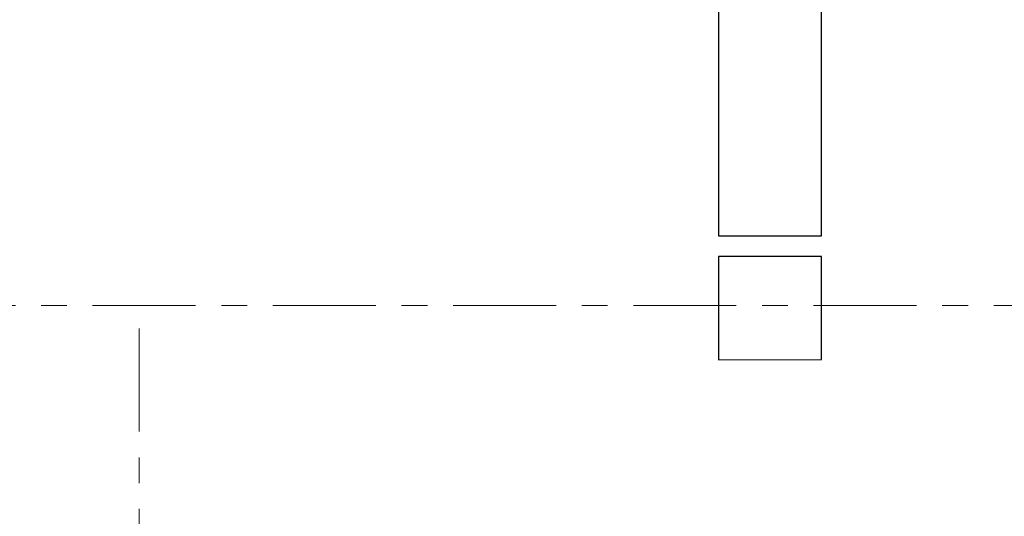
# Model space of a CAD drawing. Header units: metres. Extents: x -38 to 93, y -15 to 21.
# Tile 72 of 194: x 54.49 to 58.31, y 8.18 to 10.11. Entities that reach past the tile are written whole.
import ezdxf

# ---------------------------------------------------------------- set-up
doc = ezdxf.new("R2010")
doc.units = ezdxf.units.M
doc.linetypes.add('______11', pattern=[0.5, 0.4, -0.05, 0, -0.05])
doc.linetypes.add('______5', pattern=[1.1, 0.8, -0.1, 0.1, -0.1])
doc.layers.add('XR$2$Осевая линия (1)', color=7, linetype='______5', lineweight=13)
doc.layers.add('XR$4$Перекрытие (1)', color=7, linetype='Continuous', lineweight=35)

msp = doc.modelspace()

# ---------------------------------------------------------------- linework, layer by layer
at = {"layer": 'XR$2$Осевая линия (1)', "color": 253, "linetype": '______11', "lineweight": 13, "true_color": 0xa0a0a0, "transparency": 33554687}
for p, q in [((-2.63, 9), (62.6, 9)), ((54.95, -3.39), (54.95, 8.98))]:
    msp.add_line(p, q, dxfattribs=at)
at = {"layer": 'XR$4$Перекрытие (1)', "color": 7, "linetype": 'Continuous', "lineweight": 25, "transparency": 33554687}
for p, q in [((57.2005, 10.5002), (57.2005, 9.2702)), ((57.6005, 9.2702), (57.6005, 10.5002)), ((57.2005, 9.2702), (57.6005, 9.2702)), ((57.6005, 9.1893), (57.2005, 9.1892)), ((57.2005, 9.1892), (57.2005, 8.7892)), ((57.6005, 8.7893), (57.6005, 9.1893)), ((57.2005, 8.7892), (57.6005, 8.7893))]:
    msp.add_line(p, q, dxfattribs=at)

doc.saveas('drawing.dxf')
